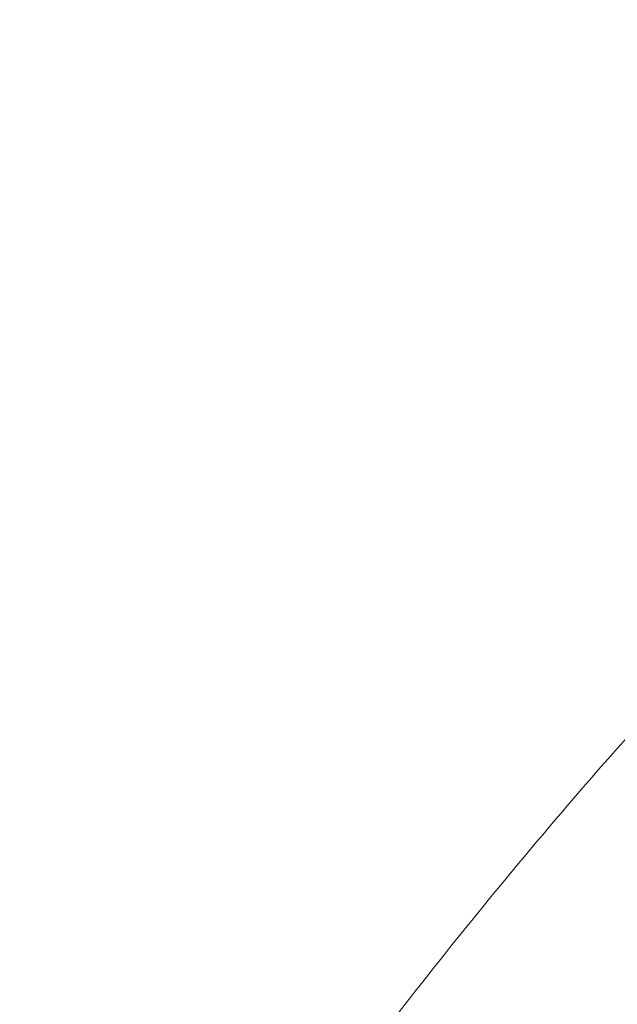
# Model space of a CAD drawing. Header units: millimetres. Extents: x 0 to 594, y 0 to 420.
# Tile 196 of 256: x 173.004 to 173.221, y 284.891 to 285.248. Entities that reach past the tile are written whole.
import ezdxf

# ---------------------------------------------------------------- set-up
doc = ezdxf.new("R2010")
doc.units = ezdxf.units.MM
doc.layers.add('1', color=7, linetype='Continuous', true_color=0xffffff)

msp = doc.modelspace()

# ---------------------------------------------------------------- linework, layer by layer
at = {"layer": '1', "color": 155, "linetype": 'Continuous', "lineweight": 13}
msp.add_open_spline([(174.54127, 285.56128), (174.49907, 285.56284), (174.45724, 285.56284), (174.37434, 285.55979), (174.33326, 285.55675), (174.25182, 285.54769), (174.1711, 285.53563), (174.09182, 285.51764), (174.04271, 285.50453), (174.02801, 285.50046), (174.01337, 285.49617), (174.00361, 285.49327), (173.99875, 285.4918), (173.97451, 285.48433), (173.95536, 285.47804), (173.89861, 285.45821), (173.86172, 285.44374), (173.78965, 285.41245), (173.75448, 285.39563), (173.68577, 285.35975), (173.65223, 285.34069), (173.60306, 285.31047), (173.58687, 285.30013), (173.56286, 285.28421), (173.5549, 285.27884), (173.54303, 285.27068), (173.53909, 285.26794), (173.53124, 285.26245), (173.49606, 285.23759), (173.46224, 285.21172), (173.40408, 285.16421), (173.37597, 285.13971), (173.32159, 285.08925), (173.29531, 285.06331), (173.24445, 285.01004), (173.21988, 284.98271), (173.17237, 284.92671), (173.14943, 284.89803), (173.1162, 284.85402), (173.10533, 284.83918), (173.0893, 284.81667), (173.084, 284.80912), (173.07352, 284.79395), (173.06833, 284.78634), (173.04264, 284.74808), (173.02296, 284.71695), (173.0041, 284.6853)], degree=3, knots=[0, 0, 0, 0, 0.0625, 0.0625, 0.125, 0.125, 0.1875, 0.25, 0.25, 0.265625, 0.273438, 0.273438, 0.28125, 0.28125, 0.3125, 0.3125, 0.375, 0.375, 0.4375, 0.4375, 0.5, 0.5, 0.53125, 0.53125, 0.546875, 0.546875, 0.554688, 0.554688, 0.5625, 0.625, 0.625, 0.6875, 0.6875, 0.75, 0.75, 0.8125, 0.8125, 0.875, 0.875, 0.90625, 0.90625, 0.921875, 0.921875, 0.9375, 0.9375, 1, 1, 1, 1], dxfattribs=at)

doc.saveas('drawing.dxf')
